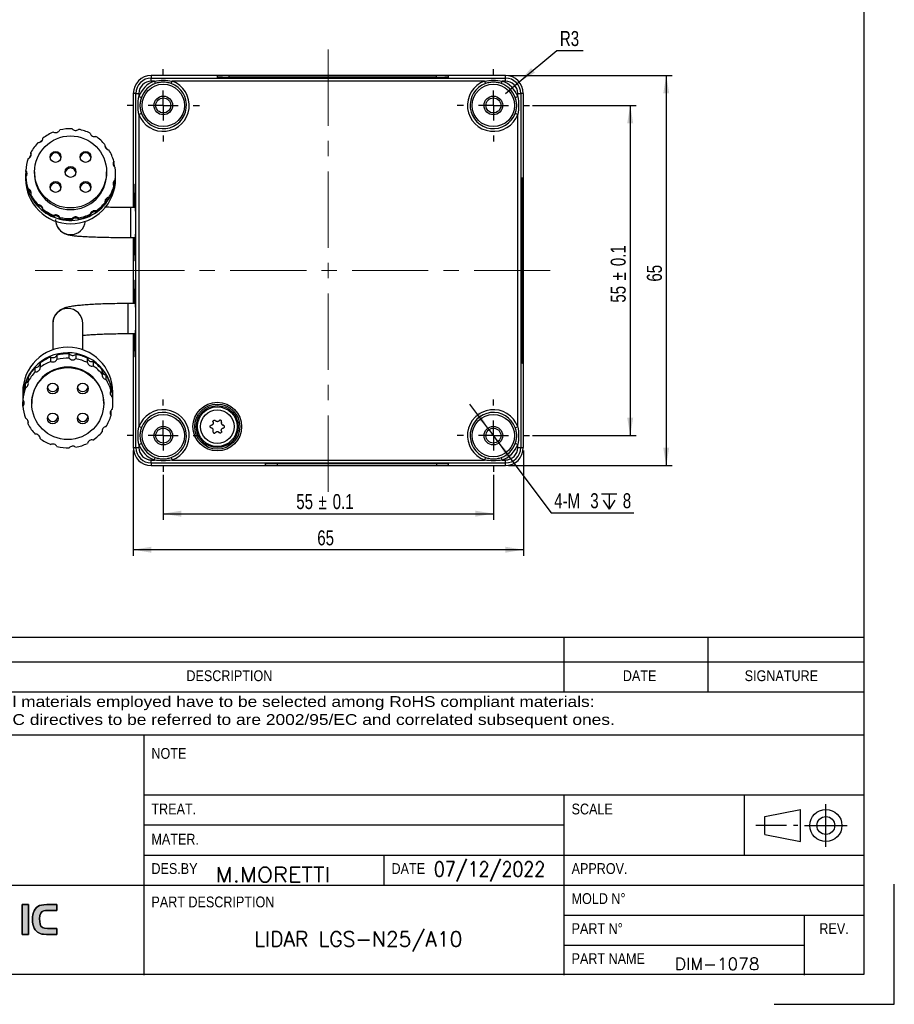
# Model space of a CAD drawing. Header units: millimetres. Extents: x 0 to 420, y -14 to 283.
# Tile 21 of 40: x 274 to 420, y -14 to 150. Entities that reach past the tile are written whole.
import ezdxf
from ezdxf.enums import TextEntityAlignment as Align

# ---------------------------------------------------------------- set-up
doc = ezdxf.new("R2010")
doc.units = ezdxf.units.MM
doc.linetypes.add('CENTERX2', pattern=[20.32, 12.7, -2.54, 2.54, -2.54])
for name, color, linetype in [('1', 7, 'Continuous'), ('256', 7, 'Continuous'), ('细实线层', 179, 'Continuous')]:
    doc.layers.add(name, color=color, linetype=linetype)
doc.styles.add('Cartiglio', font='arial.ttf', dxfattribs={"width": 0.833, "height": 1.8})
doc.styles.add('ideas_simplex', font='simplex.shx')
doc.styles.add('SLDTEXTSTYLE10', font='TXT', dxfattribs={"width": 0.75})

# ---------------------------------------------------------------- blocks, each defined once
blk = doc.blocks.new('SW_SYMBOL_HOLE_DEPTH')
at = {"layer": '细实线层', "color": 0}
for p, q in [((0, 875), (800, 875)), ((100, 555), (400, 75)), ((400, 875), (400, 75)), ((700, 555), (400, 75))]:
    blk.add_line(p, q, dxfattribs=at)

msp = doc.modelspace()

# ---------------------------------------------------------------- hatches: boundary and pattern name
for points in [[(275.46, 3.03), (274.4, 3.03), (274.4, -1.94), (275.46, -1.94)], [(277.33, 0.19), (277.3, 0.66), (277.35, 1.23), (277.49, 1.61), (277.76, 1.86), (278, 1.97), (278.27, 2.02), (278.61, 2.03), (280.18, 2.03), (280.18, 3.03), (278.49, 3.03), (278.04, 3.01), (277.65, 2.95), (277.31, 2.86), (277.03, 2.72), (276.8, 2.54), (276.59, 2.29), (276.43, 2.01), (276.3, 1.7), (276.2, 1.35), (276.15, 0.97), (276.13, 0.56), (276.15, 0.14), (276.2, -0.25), (276.29, -0.59), (276.42, -0.9), (276.58, -1.17), (276.77, -1.4), (276.95, -1.56), (277.16, -1.68), (277.38, -1.78), (277.68, -1.87), (277.97, -1.92), (278.44, -1.94), (280.18, -1.94), (280.18, -0.95), (278.65, -0.95), (278.14, -0.92), (277.77, -0.8), (277.53, -0.55), (277.4, -0.22)]]:
    msp.add_hatch(color=7).paths.add_polyline_path(points)

# ---------------------------------------------------------------- linework, layer by layer
at = {"color": 7, "linetype": 'Continuous'}
for p, q in [((414.71, -8.58), (414.71, 278.42)), ((295.91, 141.13), (295.91, 140.69)), ((354.91, 141.13), (295.91, 141.13)), ((343.41, 141.04), (308.91, 141.04)), ((308.91, 140.77), (308.91, 141.04)), ((343.41, 140.77), (343.41, 141.04)), ((354.91, 140.69), (354.91, 141.13)), ((295.91, 140.19), (295.91, 140.69)), ((295.91, 140.69), (354.91, 140.69)), ((296.43, 140.19), (295.91, 140.19)), ((296.43, 140.19), (296.58, 139.77)), ((299.24, 139.77), (299.4, 140.19)), ((351.43, 140.19), (299.4, 140.19)), ((306.91, 141.01), (306.91, 140.81)), ((308.91, 140.77), (343.41, 140.77)), ((345.41, 140.81), (345.41, 141.01)), ((351.43, 140.19), (351.58, 139.77)), ((354.24, 139.77), (354.4, 140.19)), ((354.91, 140.19), (354.4, 140.19)), ((354.91, 140.19), (354.91, 140.69)), ((292.92, 138.14), (292.92, 119.14)), ((293.36, 138.14), (292.92, 138.14)), ((293.36, 79.14), (293.36, 138.14)), ((293.36, 138.14), (293.86, 138.14)), ((293.86, 138.14), (293.86, 137.63)), ((356.97, 137.63), (356.97, 138.14)), ((356.97, 138.14), (357.47, 138.14)), ((357.47, 138.14), (357.47, 79.14)), ((357.91, 138.14), (357.47, 138.14)), ((357.91, 79.14), (357.91, 138.14)), ((293.86, 137.63), (294.28, 137.47)), ((356.54, 137.47), (356.97, 137.63)), ((294.28, 134.81), (293.86, 134.65)), ((293.86, 134.65), (293.86, 82.63)), ((356.97, 134.65), (356.54, 134.81)), ((356.97, 82.63), (356.97, 134.65)), ((277.74, 130.3), (277.43, 130.03)), ((288.2, 129.6), (288.2, 129.41)), ((275.88, 128.06), (275.55, 127.39)), ((275.86, 128.11), (275.86, 128.31)), ((275.9, 127.97), (275.86, 128.11)), ((275.9, 127.93), (275.9, 127.97)), ((288.2, 129.41), (288.2, 129.37)), ((288.6, 128.8), (288.21, 129.31)), ((289.8, 126.06), (289.65, 126.63)), ((289.67, 126.85), (289.67, 126.66)), ((274.99, 125.12), (274.99, 125.31)), ((276.47, 125.06), (276.47, 124.77)), ((288.47, 124.77), (288.47, 125.06)), ((289.85, 125.83), (289.8, 126.06)), ((289.97, 124.58), (289.97, 124.77)), ((274.97, 124.48), (274.97, 123.93)), ((274.99, 124.23), (274.99, 124.04)), ((289.9, 123.75), (289.9, 123.56)), ((289.97, 123.93), (289.97, 124.48)), ((275.42, 122.03), (275.42, 122.23)), ((289.67, 122.5), (289.67, 122.69)), ((357.64, 95.14), (357.64, 122.14)), ((357.64, 122.14), (357.71, 122.14)), ((357.71, 122.14), (357.71, 95.14)), ((275.86, 121.24), (275.86, 121.05)), ((288.2, 119.75), (288.2, 119.94)), ((288.84, 120.82), (288.84, 120.63)), ((277.06, 119.39), (277.06, 119.58)), ((277.87, 118.86), (277.87, 118.67)), ((286.68, 118.57), (286.68, 118.38)), ((293.31, 119.14), (292.47, 119.14)), ((292.47, 119.14), (292.47, 114.14)), ((279.64, 117.64), (279.64, 117.83)), ((280.67, 117.5), (280.67, 117.31)), ((282.71, 117.09), (282.71, 117.29)), ((283.79, 117.4), (283.79, 117.21)), ((285.74, 117.84), (285.74, 118.03)), ((292.47, 114.14), (293.31, 114.14)), ((292.47, 114.14), (292.47, 114.14)), ((292.92, 114.14), (292.92, 103.14)), ((293.31, 103.14), (292, 103.14)), ((292, 103.14), (292, 98.14)), ((279.5, 99.83), (279.5, 95.44)), ((284.5, 95.44), (284.5, 99.83)), ((292, 98.14), (293.31, 98.14)), ((292.92, 98.14), (292.92, 79.14)), ((357.71, 95.14), (357.64, 95.14)), ((279.17, 93.5), (279.17, 94.23)), ((280.2, 94.56), (280.2, 93.83)), ((282.24, 94.05), (282.24, 94.77)), ((283.32, 94.66), (283.32, 93.93)), ((285.27, 93.3), (285.27, 94.03)), ((286.21, 93.49), (286.21, 92.76)), ((276.59, 91.76), (276.59, 92.48)), ((277.39, 93.2), (277.39, 92.48)), ((287.73, 91.39), (287.73, 92.12)), ((275.38, 90.83), (275.38, 90.1)), ((288.37, 91.25), (288.37, 90.52)), ((274.94, 89.12), (274.94, 89.84)), ((289.2, 88.65), (289.2, 89.38)), ((274.5, 88.39), (274.5, 87.46)), ((274.52, 87.84), (274.52, 87.11)), ((274.62, 86.88), (274.65, 86.94)), ((289.43, 88.33), (289.43, 87.6)), ((289.5, 87.46), (289.5, 88.39)), ((289.5, 86.58), (289.5, 87.3)), ((274.52, 86.76), (274.62, 86.88)), ((274.52, 86.04), (274.52, 86.76)), ((276, 86.58), (276, 86.49)), ((288, 86.49), (288, 86.58)), ((289.17, 85.28), (289.2, 85.23)), ((289.2, 85.23), (289.2, 84.5)), ((275.38, 83.05), (275.38, 83.61)), ((287.73, 82.02), (287.73, 81.76)), ((294.28, 82.47), (293.86, 82.63)), ((356.54, 82.47), (356.97, 82.63)), ((292.92, 79.14), (293.36, 79.14)), ((293.36, 79.14), (293.86, 79.14)), ((293.86, 79.65), (294.28, 79.81)), ((293.86, 79.65), (293.86, 79.14)), ((356.97, 79.65), (356.54, 79.81)), ((356.97, 79.14), (356.97, 79.65)), ((356.97, 79.14), (357.47, 79.14)), ((357.47, 79.14), (357.91, 79.14)), ((295.91, 76.58), (295.91, 77.08)), ((295.91, 77.08), (296.43, 77.08)), ((296.43, 77.08), (296.58, 77.51)), ((299.24, 77.51), (299.4, 77.08)), ((299.4, 77.08), (351.43, 77.08)), ((351.58, 77.51), (351.43, 77.08)), ((354.4, 77.08), (354.24, 77.51)), ((354.4, 77.08), (354.91, 77.08)), ((354.91, 76.58), (354.91, 77.08)), ((354.91, 76.58), (295.91, 76.58)), ((295.91, 76.58), (295.91, 76.14)), ((295.91, 76.14), (354.91, 76.14)), ((314.91, 76.47), (314.91, 76.27)), ((343.41, 76.51), (316.91, 76.51)), ((316.91, 76.51), (316.91, 76.24)), ((316.91, 76.24), (343.41, 76.24)), ((343.41, 76.51), (343.41, 76.24)), ((345.41, 76.27), (345.41, 76.47)), ((354.91, 76.14), (354.91, 76.58)), ((224.71, 47.57), (414.71, 47.57)), ((364.71, 38.48), (364.71, 47.57)), ((388.71, 38.48), (388.71, 47.57)), ((224.71, 43.48), (414.71, 43.48)), ((224.71, 38.48), (414.71, 38.48)), ((224.71, 31.29), (414.71, 31.29)), ((294.71, -8.71), (294.71, 31.29)), ((294.71, 21.29), (364.71, 21.29)), ((364.71, 21.29), (414.71, 21.29)), ((364.71, 6.29), (364.71, 21.29)), ((394.71, 21.29), (394.71, 11.29)), ((408.31, 12.63), (408.31, 19.76)), ((398.15, 17.68), (404.09, 18.87)), ((404.09, 13.52), (404.09, 18.87)), ((398.15, 14.71), (398.15, 17.68)), ((294.71, 16.29), (364.71, 16.29)), ((401.73, 16.2), (396.66, 16.2)), ((403.63, 16.2), (402.9, 16.2)), ((404.75, 16.2), (411.88, 16.2)), ((398.15, 14.71), (404.09, 13.52)), ((294.71, 11.29), (414.71, 11.29)), ((334.71, 6.29), (334.71, 11.29)), ((224.71, 6.29), (414.71, 6.29)), ((364.71, -8.71), (364.71, 6.29)), ((419.71, -13.58), (419.71, 6.42)), ((274.4, -1.94), (274.4, 3.03)), ((274.4, 3.03), (275.46, 3.03)), ((275.46, 3.03), (274.4, 3.03)), ((274.4, 3.03), (274.4, -1.94)), ((275.46, 3.03), (275.46, -1.94)), ((275.46, -1.94), (275.46, 3.03)), ((276.2, 1.35), (276.3, 1.7)), ((276.3, 1.7), (276.2, 1.35)), ((276.3, 1.7), (276.43, 2.01)), ((276.43, 2.01), (276.3, 1.7)), ((276.43, 2.01), (276.59, 2.29)), ((276.59, 2.29), (276.43, 2.01)), ((276.59, 2.29), (276.8, 2.54)), ((276.8, 2.54), (276.59, 2.29)), ((276.8, 2.54), (277.03, 2.72)), ((277.03, 2.72), (276.8, 2.54)), ((277.03, 2.72), (277.31, 2.86)), ((277.31, 2.86), (277.03, 2.72)), ((277.31, 2.86), (277.65, 2.95)), ((277.65, 2.95), (277.31, 2.86)), ((277.76, 1.86), (277.49, 1.61)), ((277.49, 1.61), (277.76, 1.86)), ((277.65, 2.95), (278.04, 3.01)), ((278.04, 3.01), (277.65, 2.95)), ((278, 1.97), (277.76, 1.86)), ((277.76, 1.86), (278, 1.97)), ((278.27, 2.02), (278, 1.97)), ((278, 1.97), (278.27, 2.02)), ((278.04, 3.01), (278.49, 3.03)), ((278.49, 3.03), (278.04, 3.01)), ((278.61, 2.03), (278.27, 2.02)), ((278.27, 2.02), (278.61, 2.03)), ((278.49, 3.03), (280.18, 3.03)), ((280.18, 3.03), (278.49, 3.03)), ((280.18, 2.03), (278.61, 2.03)), ((278.61, 2.03), (280.18, 2.03)), ((280.18, 3.03), (280.18, 2.03)), ((280.18, 2.03), (280.18, 3.03)), ((276.13, 0.56), (276.15, 0.97)), ((276.15, 0.97), (276.13, 0.56)), ((276.15, 0.14), (276.13, 0.56)), ((276.13, 0.56), (276.15, 0.14)), ((276.15, 0.97), (276.2, 1.35)), ((276.2, 1.35), (276.15, 0.97)), ((276.2, -0.25), (276.15, 0.14)), ((276.15, 0.14), (276.2, -0.25)), ((277.35, 1.23), (277.3, 0.66)), ((277.3, 0.66), (277.35, 1.23)), ((277.3, 0.66), (277.33, 0.19)), ((277.33, 0.19), (277.3, 0.66)), ((277.33, 0.19), (277.4, -0.22)), ((277.4, -0.22), (277.33, 0.19)), ((277.49, 1.61), (277.35, 1.23)), ((277.35, 1.23), (277.49, 1.61)), ((364.71, 1.29), (414.71, 1.29)), ((276.29, -0.59), (276.2, -0.25)), ((276.2, -0.25), (276.29, -0.59)), ((276.42, -0.9), (276.29, -0.59)), ((276.29, -0.59), (276.42, -0.9)), ((276.58, -1.17), (276.42, -0.9)), ((276.42, -0.9), (276.58, -1.17)), ((276.77, -1.4), (276.58, -1.17)), ((276.58, -1.17), (276.77, -1.4)), ((276.95, -1.56), (276.77, -1.4)), ((276.77, -1.4), (276.95, -1.56)), ((277.16, -1.68), (276.95, -1.56)), ((276.95, -1.56), (277.16, -1.68)), ((277.4, -0.22), (277.53, -0.55)), ((277.53, -0.55), (277.4, -0.22)), ((277.53, -0.55), (277.77, -0.8)), ((277.77, -0.8), (277.53, -0.55)), ((277.77, -0.8), (278.14, -0.92)), ((278.14, -0.92), (277.77, -0.8)), ((278.14, -0.92), (278.65, -0.95)), ((278.65, -0.95), (278.14, -0.92)), ((278.65, -0.95), (280.18, -0.95)), ((280.18, -0.95), (278.65, -0.95)), ((280.18, -0.95), (280.18, -1.94)), ((280.18, -1.94), (280.18, -0.95)), ((275.46, -1.94), (274.4, -1.94)), ((274.4, -1.94), (275.46, -1.94)), ((277.38, -1.78), (277.16, -1.68)), ((277.16, -1.68), (277.38, -1.78)), ((277.68, -1.87), (277.38, -1.78)), ((277.38, -1.78), (277.68, -1.87)), ((277.97, -1.92), (277.68, -1.87)), ((277.68, -1.87), (277.97, -1.92)), ((278.44, -1.94), (277.97, -1.92)), ((277.97, -1.92), (278.44, -1.94)), ((280.18, -1.94), (278.44, -1.94)), ((278.44, -1.94), (280.18, -1.94)), ((364.71, -3.71), (404.71, -3.71)), ((14.71, -8.58), (414.71, -8.58)), ((399.71, -13.58), (419.71, -13.58))]:
    msp.add_line(p, q, dxfattribs=at)
at = {"color": 0, "linetype": 'ByBlock'}
msp.add_line((404.71, 1.29), (404.71, -8.71), dxfattribs=at)
at = {"color": 7, "linetype": 'Continuous'}
for centre, radius in [((297.91, 136.14), 3.53), ((352.91, 136.14), 3.53), ((297.91, 136.14), 1.55), ((297.91, 136.14), 1.25), ((352.91, 136.14), 1.55), ((352.91, 136.14), 1.25), ((282.47, 125.06), 6), ((279.97, 127.56), 0.9), ((284.97, 127.56), 0.9), ((282.47, 125.06), 0.9), ((279.97, 122.56), 0.9), ((284.97, 122.56), 0.9), ((282, 86.48), 5.99), ((279.5, 88.98), 0.899), ((284.5, 88.98), 0.899), ((306.91, 82.64), 4.05), ((306.91, 82.64), 3.75), ((306.91, 82.64), 3.5), ((306.91, 82.64), 3.3), ((306.91, 82.64), 2.8), ((279.5, 84), 0.899), ((284.5, 84), 0.899), ((297.91, 81.14), 3.53), ((352.91, 81.14), 3.53), ((297.91, 81.14), 1.55), ((297.91, 81.14), 1.25), ((352.91, 81.14), 1.55), ((352.91, 81.14), 1.25), ((408.31, 16.2), 2.67), ((408.31, 16.2), 1.49)]:
    msp.add_circle(centre, radius, dxfattribs=at)
for centre, radius, start, end in [((295.91, 138.14), 2.99, 90, 180), ((354.91, 138.14), 2.99, 0, 90), ((295.91, 138.14), 2.55, 90, 180), ((297.91, 136.14), 4.32, 200.1267, 69.8733), ((297.91, 136.14), 4.32, 110.1267, 159.8733), ((295.91, 138.14), 2.05, 90, 180), ((297.91, 136.14), 3.87, 200.1267, 69.8733), ((297.91, 136.14), 3.87, 110.1267, 159.8733), ((352.91, 136.14), 4.32, 110.1267, 339.8733), ((352.91, 136.14), 3.87, 110.1267, 339.8733), ((352.91, 136.14), 3.87, 20.1267, 69.8733), ((352.91, 136.14), 4.32, 20.1267, 69.8733), ((354.91, 138.14), 2.55, 0, 90), ((354.91, 138.14), 2.05, 0, 90), ((282.47, 124.76), 7.5, 112.1116, 127.8308), ((280, 132.37), 0.75, 241.8621, 334.0988), ((282.47, 124.76), 7.51, 88.1378, 103.8483), ((283.31, 132.72), 0.751, 217.8962, 310.1176), ((282.47, 124.76), 7.51, 64.1628, 79.8763), ((286.47, 131.69), 0.75, 193.8964, 286.1612), ((282.46, 124.77), 7.49, 136.1014, 151.8353), ((277.12, 130.71), 0.75, 265.8166, 358.1173), ((282.47, 124.77), 7.5, 40.1699, 55.8963), ((288.94, 129.47), 0.749, 169.8625, 262.2008), ((275.16, 128.02), 0.749, 289.7898, 22.1608), ((279.97, 127.32), 0.9, 89.9699, 172.2678), ((279.97, 127.32), 0.9, 7.7322, 90.0301), ((284.97, 127.32), 0.9, 89.9699, 172.2678), ((284.97, 127.32), 0.9, 7.7322, 90.0301), ((282.48, 124.77), 7.49, 16.1545, 31.8949), ((282.45, 124.77), 7.48, 160.114, 175.8589), ((290.29, 126.43), 0.749, 145.8169, 238.2101), ((290.29, 126.24), 0.749, 145.8107, 172.6033), ((282.47, 124.49), 7.5, 175.2314, 359.9518), ((274.47, 124.77), 0.749, 313.7995, 46.2005), ((274.47, 124.58), 0.749, 7.3995, 46.1959), ((282.47, 124.78), 6, 180.0511, 359.9489), ((282.47, 124.82), 0.9, 89.9699, 172.2678), ((282.47, 124.82), 0.9, 7.7322, 90.0301), ((282.49, 124.77), 7.48, 352.1268, 7.8732), ((282.46, 123.93), 7.5, 180.0305, 270.036), ((282.45, 124.77), 7.48, 184.1411, 199.886), ((282.45, 124.58), 7.48, 184.1411, 199.886), ((279.97, 122.32), 0.9, 89.9699, 172.2678), ((279.97, 122.32), 0.9, 7.7322, 90.0301), ((282.47, 123.93), 7.5, 269.964, 359.9695), ((284.97, 122.32), 0.9, 89.9699, 172.2678), ((284.97, 122.32), 0.9, 7.7322, 90.0301), ((290.29, 123.11), 0.749, 121.7899, 214.1831), ((290.29, 122.92), 0.749, 121.8008, 172.5967), ((282.49, 124.58), 7.48, 352.1268, 360), ((275.16, 121.52), 0.749, 337.8392, 70.2102), ((275.16, 121.33), 0.749, 7.4104, 70.1964), ((282.48, 124.77), 7.49, 328.1051, 343.8455), ((282.48, 124.58), 7.49, 328.1051, 343.8455), ((282.46, 124.78), 7.49, 208.1647, 223.8986), ((282.46, 124.58), 7.49, 208.1647, 223.8986), ((282.47, 124.78), 7.5, 304.1037, 319.8301), ((282.47, 124.59), 7.5, 304.1037, 319.8301), ((288.94, 120.08), 0.749, 97.7992, 190.1375), ((288.94, 119.88), 0.749, 97.8055, 172.5861), ((277.12, 118.83), 0.75, 1.8827, 94.1834), ((277.12, 118.64), 0.75, 1.8827, 94.1834), ((282.47, 124.78), 7.5, 232.1692, 247.8884), ((282.47, 124.59), 7.5, 232.1692, 247.8884), ((286.47, 117.85), 0.75, 73.8388, 166.1036), ((286.47, 117.66), 0.75, 73.8388, 166.1036), ((280, 117.17), 0.75, 25.9012, 118.1379), ((280, 116.98), 0.75, 25.9012, 118.1379), ((282.47, 117.12), 2.5, 185.9538, 270.0316), ((282.47, 124.79), 7.51, 256.1517, 271.8622), ((282.47, 124.6), 7.51, 256.1517, 271.8622), ((282.47, 117.12), 2.5, 269.9728, 354.0418), ((283.31, 116.82), 0.751, 49.8824, 142.1038), ((283.31, 116.63), 0.751, 49.8824, 142.1038), ((282.47, 124.79), 7.51, 280.1237, 295.8372), ((282.47, 124.6), 7.51, 280.1237, 295.8372), ((282, 99.82), 2.5, 0.1392, 179.8608), ((282, 88.37), 7.5, 0.1449, 179.8551), ((281.98, 87.46), 7.48, 89.8926, 185.2068), ((281.99, 87.27), 7.51, 112.0674, 127.7699), ((281.99, 86.54), 7.51, 112.0674, 127.7699), ((279.53, 94.89), 0.751, 241.8935, 333.9961), ((279.53, 94.16), 0.751, 241.8935, 333.9961), ((282, 87.25), 7.52, 88.1414, 103.8195), ((282, 86.53), 7.52, 88.1414, 103.8195), ((282.01, 87.45), 7.49, 0.0864, 90.1016), ((282.83, 95.24), 0.752, 217.9898, 310.0492), ((282.83, 94.51), 0.752, 217.9898, 310.0492), ((282, 87.26), 7.52, 64.2118, 79.8985), ((282, 86.53), 7.52, 64.2118, 79.8985), ((286, 94.21), 0.75, 193.9905, 286.1722), ((282.01, 87.28), 7.49, 40.2321, 55.9549), ((281.97, 87.29), 7.48, 136.0385, 151.7826), ((282, 86.56), 6, 0.1445, 179.8555), ((276.65, 93.23), 0.749, 265.765, 358.0481), ((276.65, 92.5), 0.749, 265.765, 358.0481), ((286, 93.48), 0.75, 193.9905, 286.1722), ((282.01, 86.56), 7.49, 40.2321, 55.9549), ((288.47, 91.99), 0.749, 190.2559, 262.2421), ((274.69, 90.55), 0.749, 289.7452, 337.7567), ((281.97, 86.57), 7.48, 136.0385, 151.7826), ((288.47, 91.26), 0.748, 169.8948, 262.2841), ((282.04, 87.3), 7.46, 16.1886, 31.9512), ((282.04, 86.57), 7.46, 16.1886, 31.9512), ((281.95, 87.3), 7.45, 160.0741, 175.8493), ((281.95, 86.57), 7.45, 160.0741, 175.8493), ((274.69, 89.82), 0.747, 289.6891, 22.171), ((279.5, 89.39), 0.901, 193.1732, 346.8268), ((284.5, 89.39), 0.901, 193.1732, 346.8268), ((289.82, 88.23), 0.746, 145.7658, 238.3107), ((289.82, 88.96), 0.748, 209.2227, 238.2534), ((274, 86.58), 0.746, 313.7164, 46.2836), ((282.05, 87.3), 7.45, 0.0001, 7.8898), ((282.05, 86.58), 7.45, 352.1101, 7.8899), ((281.95, 86.58), 7.45, 184.1507, 199.9259), ((289.82, 84.92), 0.746, 121.6893, 214.2342), ((297.91, 81.14), 4.32, 290.1267, 159.8733), ((352.91, 81.14), 4.32, 20.1267, 249.8733), ((274.69, 83.33), 0.747, 337.829, 70.3109), ((279.5, 84.41), 0.901, 193.1732, 346.8268), ((284.5, 84.41), 0.901, 193.1732, 346.8268), ((282.04, 86.58), 7.46, 328.0488, 343.8114), ((297.91, 81.14), 3.87, 290.1267, 159.8733), ((352.91, 81.14), 3.87, 20.1267, 249.8733), ((281.97, 86.59), 7.48, 208.2174, 223.9615), ((288.47, 81.89), 0.748, 97.7159, 190.1052), ((276.65, 80.65), 0.749, 1.9519, 94.235), ((281.99, 86.61), 7.51, 232.2301, 247.9326), ((286, 79.67), 0.75, 73.8278, 166.0095), ((282.01, 86.6), 7.49, 304.0451, 319.7679), ((279.53, 78.99), 0.751, 26.0039, 118.1065), ((282, 86.62), 7.52, 256.1805, 271.8586), ((282.83, 78.64), 0.752, 49.9508, 142.0102), ((282, 86.62), 7.52, 280.1015, 295.7882), ((295.91, 79.14), 2.99, 180, 270), ((295.91, 79.14), 2.55, 180, 270), ((297.91, 81.14), 4.32, 200.1267, 249.8733), ((295.91, 79.14), 2.05, 180, 270), ((297.91, 81.14), 3.87, 200.1267, 249.8733), ((352.91, 81.14), 3.87, 290.1267, 339.8733), ((352.91, 81.14), 4.32, 290.1267, 339.8733), ((354.91, 79.14), 2.05, 270, 0), ((354.91, 79.14), 2.55, 270, 0), ((354.91, 79.14), 2.99, 270, 0)]:
    msp.add_arc(centre, radius, start, end, dxfattribs=at)
for centre, major_axis, start_param, end_param in [((308.91, 141.01), (2, 0), 1.570796, 3.141593), ((343.41, 141.01), (2, 0), 0, 1.570796), ((308.91, 140.81), (2, 0), 3.141593, 4.712389), ((343.41, 140.81), (2, 0), 4.712389, 6.283185), ((293.21, 116.64), (0, 6.4), 0.024526, 1.169486), ((293.21, 116.64), (0, 6.4), 4.712389, 6.269173), ((293.21, 116.64), (0, 6.4), 6.269173, 6.307711), ((357.67, 122.14), (0, 2), 0.09244, 1.570796), ((357.67, 122.14), (0, 2), 5.765414, 6.375625), ((357.67, 122.14), (0, 2), 4.712389, 5.765414), ((293.21, 116.64), (0, 6.4), 3.150834, 4.712389), ((293.21, 116.64), (0, 6.4), 1.972107, 3.091602), ((293.21, 116.64), (0, 6.4), 3.091602, 3.150834), ((293.21, 100.64), (0, 6.4), 0.024526, 1.169486), ((293.21, 100.64), (0, 6.4), 4.712389, 6.269173), ((293.21, 100.64), (0, 6.4), 6.269173, 6.307711), ((293.21, 100.64), (0, 6.4), 3.150834, 4.712389), ((293.21, 100.64), (0, 6.4), 1.972107, 3.091602), ((357.67, 95.14), (0, 2), 1.570796, 3.048514), ((357.67, 95.14), (0, 2), 4.146703, 4.712389), ((293.21, 100.64), (0, 6.4), 3.091602, 3.150834), ((357.67, 95.14), (0, 2), 3.048514, 4.146703), ((316.91, 76.47), (2, 0), 1.570796, 3.141593), ((316.91, 76.27), (2, 0), 3.141593, 4.712389), ((343.41, 76.47), (2, 0), 0, 1.570796), ((343.41, 76.27), (2, 0), 4.712389, 6.283185)]:
    msp.add_ellipse(centre, major_axis=major_axis, ratio=0.017455, start_param=start_param, end_param=end_param, dxfattribs=at)
for points, knots in [([(296.43, 140.19), (296.92, 140.28), (297.41, 140.34), (298.41, 140.34), (298.91, 140.28), (299.4, 140.19)], [0, 0, 0, 0, 0.5, 0.5, 1, 1, 1, 1]), ([(299.24, 139.77), (299.03, 139.85), (298.81, 139.91), (298.37, 140), (298.14, 140.02), (297.68, 140.02), (297.46, 140), (297.02, 139.91), (296.8, 139.85), (296.58, 139.77)], [0, 0, 0, 0, 0.25, 0.25, 0.5, 0.5, 0.75, 0.75, 1, 1, 1, 1]), ([(351.43, 140.19), (351.92, 140.28), (352.41, 140.34), (353.41, 140.34), (353.91, 140.28), (354.4, 140.19)], [0, 0, 0, 0, 0.5, 0.5, 1, 1, 1, 1]), ([(354.24, 139.77), (354.03, 139.85), (353.81, 139.91), (353.37, 140), (353.14, 140.02), (352.68, 140.02), (352.46, 140), (352.02, 139.91), (351.8, 139.85), (351.58, 139.77)], [0, 0, 0, 0, 0.25, 0.25, 0.5, 0.5, 0.75, 0.75, 1, 1, 1, 1]), ([(293.86, 134.65), (293.77, 135.14), (293.72, 135.64), (293.72, 136.64), (293.77, 137.13), (293.86, 137.63)], [0, 0, 0, 0, 0.5, 0.5, 1, 1, 1, 1]), ([(294.28, 137.47), (294.21, 137.25), (294.14, 137.04), (294.05, 136.59), (294.03, 136.37), (294.03, 135.91), (294.05, 135.69), (294.14, 135.24), (294.21, 135.02), (294.28, 134.81)], [0, 0, 0, 0, 0.25, 0.25, 0.5, 0.5, 0.75, 0.75, 1, 1, 1, 1]), ([(356.54, 134.81), (356.62, 135.02), (356.69, 135.24), (356.77, 135.68), (356.8, 135.91), (356.8, 136.37), (356.77, 136.59), (356.69, 137.04), (356.62, 137.25), (356.54, 137.47)], [0, 0, 0, 0, 0.25, 0.25, 0.5, 0.5, 0.75, 0.75, 1, 1, 1, 1]), ([(356.97, 137.63), (357.06, 137.13), (357.11, 136.64), (357.11, 135.64), (357.06, 135.14), (356.97, 134.65)], [0, 0, 0, 0, 0.5, 0.5, 1, 1, 1, 1]), ([(357.67, 124.09), (357.67, 124.09), (357.66, 124.08), (357.65, 124.05), (357.63, 124.01), (357.58, 123.97), (357.52, 123.94), (357.48, 123.94), (357.45, 123.94)], [0, 0, 0, 0, 0.21487, 0.326016, 0.457015, 0.628627, 0.819342, 1, 1, 1, 1]), ([(292.47, 119.14), (292.23, 119.14), (291.54, 119.14), (290.4, 119.15), (289.18, 119.16), (288.46, 119.18), (288.14, 119.19)], [0, 0, 0, 0, 0.159578, 0.463424, 0.76723, 1, 1, 1, 1]), ([(279.97, 117.12), (279.99, 116.89), (280.02, 116.47), (280.26, 115.9), (280.58, 115.45), (280.94, 115.11), (281.29, 114.88), (281.62, 114.73), (281.92, 114.63), (282.23, 114.56), (282.65, 114.49), (283.22, 114.42), (284.03, 114.35), (284.96, 114.3), (286.04, 114.25), (287.21, 114.21), (288.48, 114.18), (289.81, 114.15), (291.15, 114.14), (292.04, 114.14), (292.47, 114.14)], [0, 0, 0, 0, 0.037602, 0.071562, 0.102233, 0.130447, 0.156745, 0.182494, 0.210715, 0.24586, 0.297953, 0.384051, 0.461532, 0.543398, 0.622223, 0.699819, 0.776829, 0.853527, 0.930057, 1, 1, 1, 1]), ([(292, 103.14), (291.75, 103.14), (291.04, 103.14), (289.86, 103.12), (288.49, 103.09), (287.19, 103.05), (285.97, 102.98), (284.85, 102.91), (283.84, 102.82), (282.95, 102.71), (282.19, 102.59), (281.62, 102.45), (281.12, 102.26), (280.69, 102.03), (280.28, 101.71), (279.9, 101.25), (279.62, 100.68), (279.51, 100.19), (279.5, 99.9), (279.5, 99.83)], [0, 0, 0, 0, 0.040835, 0.118611, 0.196496, 0.274548, 0.352906, 0.431793, 0.511617, 0.593248, 0.67901, 0.757897, 0.806309, 0.841352, 0.876632, 0.912598, 0.949938, 0.988062, 1, 1, 1, 1]), ([(284.5, 97.85), (284.58, 97.86), (284.9, 97.89), (285.61, 97.95), (286.63, 98.01), (287.78, 98.06), (289.02, 98.1), (290.31, 98.13), (291.31, 98.14), (291.87, 98.14), (292, 98.14)], [0, 0, 0, 0, 0.047888, 0.194084, 0.344639, 0.49767, 0.652129, 0.807414, 0.955229, 1, 1, 1, 1]), ([(306.22, 83.39), (306.21, 83.41), (306.19, 83.46), (306.2, 83.54), (306.24, 83.61), (306.29, 83.67), (306.36, 83.7), (306.44, 83.71), (306.52, 83.7), (306.58, 83.66), (306.61, 83.63), (306.62, 83.62)], [0, 0, 0, 0, 0.118298, 0.236967, 0.354302, 0.4694, 0.582789, 0.695741, 0.809671, 0.925559, 1, 1, 1, 1]), ([(307.61, 83.39), (307.62, 83.41), (307.64, 83.46), (307.63, 83.54), (307.59, 83.61), (307.53, 83.67), (307.46, 83.7), (307.39, 83.71), (307.31, 83.7), (307.25, 83.66), (307.22, 83.63), (307.21, 83.62)], [0, 0, 0, 0, 0.118298, 0.236967, 0.354302, 0.4694, 0.582789, 0.695741, 0.809671, 0.925559, 1, 1, 1, 1]), ([(293.86, 79.65), (293.77, 80.14), (293.72, 80.64), (293.72, 81.64), (293.77, 82.13), (293.86, 82.63)], [0, 0, 0, 0, 0.5, 0.5, 1, 1, 1, 1]), ([(294.28, 82.47), (294.21, 82.25), (294.14, 82.04), (294.05, 81.59), (294.03, 81.37), (294.03, 80.91), (294.05, 80.69), (294.14, 80.24), (294.21, 80.02), (294.28, 79.81)], [0, 0, 0, 0, 0.25, 0.25, 0.5, 0.5, 0.75, 0.75, 1, 1, 1, 1]), ([(305.92, 82.41), (305.89, 82.41), (305.84, 82.43), (305.78, 82.47), (305.73, 82.54), (305.71, 82.62), (305.72, 82.7), (305.75, 82.77), (305.8, 82.83), (305.86, 82.86), (305.9, 82.87), (305.92, 82.87)], [0, 0, 0, 0, 0.118322, 0.23699, 0.354325, 0.469422, 0.582812, 0.695764, 0.809694, 0.925582, 1, 1, 1, 1]), ([(306.22, 83.39), (306.23, 83.35), (306.25, 83.27), (306.24, 83.14), (306.19, 83.03), (306.1, 82.94), (306.01, 82.89), (305.94, 82.87), (305.92, 82.87)], [0, 0, 0, 0, 0.180963, 0.362391, 0.540383, 0.71582, 0.891893, 1, 1, 1, 1]), ([(306.22, 81.89), (306.23, 81.93), (306.25, 82.01), (306.24, 82.14), (306.19, 82.25), (306.1, 82.34), (306.01, 82.39), (305.94, 82.4), (305.92, 82.41)], [0, 0, 0, 0, 0.180963, 0.362391, 0.540383, 0.71582, 0.891893, 1, 1, 1, 1]), ([(307.21, 83.62), (307.18, 83.59), (307.13, 83.52), (307.01, 83.47), (306.89, 83.46), (306.77, 83.49), (306.67, 83.55), (306.63, 83.6), (306.62, 83.62)], [0, 0, 0, 0, 0.180918, 0.362347, 0.54034, 0.715777, 0.89185, 1, 1, 1, 1]), ([(307.61, 83.39), (307.6, 83.35), (307.57, 83.27), (307.59, 83.14), (307.64, 83.03), (307.73, 82.94), (307.82, 82.89), (307.88, 82.87), (307.91, 82.87)], [0, 0, 0, 0, 0.180963, 0.362391, 0.540383, 0.71582, 0.891893, 1, 1, 1, 1]), ([(307.61, 81.89), (307.6, 81.93), (307.57, 82.01), (307.59, 82.14), (307.64, 82.25), (307.73, 82.34), (307.82, 82.39), (307.88, 82.4), (307.91, 82.41)], [0, 0, 0, 0, 0.180963, 0.362391, 0.540383, 0.71582, 0.891893, 1, 1, 1, 1]), ([(307.91, 82.41), (307.93, 82.41), (307.99, 82.43), (308.05, 82.47), (308.1, 82.54), (308.12, 82.62), (308.11, 82.7), (308.08, 82.77), (308.03, 82.83), (307.97, 82.86), (307.93, 82.87), (307.91, 82.87)], [0, 0, 0, 0, 0.118322, 0.23699, 0.354325, 0.469422, 0.582812, 0.695764, 0.809694, 0.925582, 1, 1, 1, 1]), ([(356.54, 79.81), (356.62, 80.02), (356.69, 80.24), (356.77, 80.68), (356.8, 80.91), (356.8, 81.37), (356.77, 81.59), (356.69, 82.04), (356.62, 82.25), (356.54, 82.47)], [0, 0, 0, 0, 0.25, 0.25, 0.5, 0.5, 0.75, 0.75, 1, 1, 1, 1]), ([(356.97, 82.63), (357.06, 82.13), (357.11, 81.64), (357.11, 80.64), (357.06, 80.14), (356.97, 79.65)], [0, 0, 0, 0, 0.5, 0.5, 1, 1, 1, 1]), ([(306.22, 81.89), (306.21, 81.87), (306.19, 81.82), (306.2, 81.74), (306.24, 81.66), (306.29, 81.61), (306.36, 81.57), (306.44, 81.56), (306.52, 81.58), (306.58, 81.62), (306.61, 81.65), (306.62, 81.66)], [0, 0, 0, 0, 0.118298, 0.236967, 0.354302, 0.4694, 0.582789, 0.695741, 0.809671, 0.925559, 1, 1, 1, 1]), ([(306.62, 81.66), (306.64, 81.69), (306.7, 81.75), (306.82, 81.81), (306.94, 81.82), (307.06, 81.79), (307.15, 81.73), (307.2, 81.68), (307.21, 81.66)], [0, 0, 0, 0, 0.180918, 0.362347, 0.54034, 0.715777, 0.89185, 1, 1, 1, 1]), ([(307.61, 81.89), (307.62, 81.87), (307.64, 81.82), (307.63, 81.74), (307.59, 81.66), (307.53, 81.61), (307.46, 81.57), (307.39, 81.56), (307.31, 81.58), (307.25, 81.62), (307.22, 81.65), (307.21, 81.66)], [0, 0, 0, 0, 0.118298, 0.236967, 0.354302, 0.4694, 0.582789, 0.695741, 0.809671, 0.925559, 1, 1, 1, 1]), ([(299.4, 77.08), (298.91, 76.99), (298.41, 76.94), (297.41, 76.94), (296.92, 76.99), (296.43, 77.08)], [0, 0, 0, 0, 0.5, 0.5, 1, 1, 1, 1]), ([(296.58, 77.51), (296.8, 77.43), (297.02, 77.37), (297.46, 77.28), (297.69, 77.25), (298.14, 77.25), (298.37, 77.28), (298.81, 77.37), (299.03, 77.43), (299.24, 77.51)], [0, 0, 0, 0, 0.25, 0.25, 0.5, 0.5, 0.75, 0.75, 1, 1, 1, 1]), ([(354.4, 77.08), (353.91, 76.99), (353.41, 76.94), (352.41, 76.94), (351.92, 76.99), (351.43, 77.08)], [0, 0, 0, 0, 0.5, 0.5, 1, 1, 1, 1]), ([(351.58, 77.51), (351.8, 77.43), (352.02, 77.37), (352.46, 77.28), (352.69, 77.25), (353.14, 77.25), (353.37, 77.28), (353.81, 77.37), (354.03, 77.43), (354.24, 77.51)], [0, 0, 0, 0, 0.25, 0.25, 0.5, 0.5, 0.75, 0.75, 1, 1, 1, 1])]:
    msp.add_open_spline(points, degree=3, knots=knots, dxfattribs=at)
at = {"layer": '细实线层', "color": 7, "linetype": 'CENTERX2', "lineweight": 18}
for p, q in [((325.41, 71.8), (325.41, 145.76)), ((362.39, 108.64), (276.59, 108.64))]:
    msp.add_line(p, q, dxfattribs=at)
at = {"layer": '细实线层', "color": 7}
for p, q in [((357.21, 140.06), (363.49, 145.3)), ((363.49, 145.3), (367.86, 145.3)), ((297.91, 141.14), (297.91, 142.17)), ((352.91, 141.14), (352.91, 142.17)), ((355.41, 141.13), (382.71, 141.13)), ((381.71, 141.13), (381.71, 76.14)), ((354.91, 138.14), (357.21, 140.06)), ((297.91, 136.14), (297.91, 138.64)), ((352.91, 136.14), (352.91, 138.64)), ((292.91, 136.14), (291.88, 136.14)), ((297.91, 136.14), (295.41, 136.14)), ((297.91, 136.14), (297.91, 133.64)), ((297.91, 136.14), (300.41, 136.14)), ((302.91, 136.14), (303.95, 136.14)), ((347.91, 136.14), (346.88, 136.14)), ((352.91, 136.14), (350.41, 136.14)), ((352.91, 136.14), (352.91, 133.64)), ((352.91, 136.14), (355.41, 136.14)), ((357.91, 136.14), (358.95, 136.14)), ((359.45, 136.14), (376.71, 136.14)), ((375.71, 136.14), (375.71, 81.14)), ((297.91, 131.14), (297.91, 130.11)), ((352.91, 131.14), (352.91, 130.11)), ((297.91, 86.14), (297.91, 87.17)), ((352.91, 86.14), (352.91, 87.17)), ((351.98, 82.38), (348.99, 86.38)), ((297.91, 81.14), (297.91, 83.64)), ((351.98, 82.38), (353.84, 79.9)), ((352.91, 81.14), (352.91, 83.64)), ((292.91, 81.14), (291.88, 81.14)), ((297.91, 81.14), (295.41, 81.14)), ((297.91, 81.14), (297.91, 78.64)), ((297.91, 81.14), (300.41, 81.14)), ((302.91, 81.14), (303.95, 81.14)), ((347.91, 81.14), (346.88, 81.14)), ((352.91, 81.14), (350.41, 81.14)), ((352.91, 81.14), (352.91, 78.64)), ((352.91, 81.14), (355.41, 81.14)), ((357.91, 81.14), (358.95, 81.14)), ((359.45, 81.14), (376.71, 81.14)), ((353.84, 79.9), (362.54, 68.29)), ((292.92, 78.64), (292.92, 61.14)), ((357.91, 78.64), (357.91, 61.14)), ((297.91, 76.14), (297.91, 75.11)), ((352.91, 76.14), (352.91, 75.11)), ((355.41, 76.14), (382.71, 76.14)), ((297.91, 74.61), (297.91, 67.14)), ((352.91, 74.61), (352.91, 67.14)), ((297.91, 68.14), (352.91, 68.14)), ((362.54, 68.29), (376.32, 68.29)), ((357.91, 62.14), (292.92, 62.14))]:
    msp.add_line(p, q, dxfattribs=at)
for points in [[(357.21, 140.06), (359.83, 141.6), (359.19, 142.37)], [(381.71, 141.13), (381.21, 138.13), (382.21, 138.13)], [(375.71, 136.14), (375.21, 133.14), (376.21, 133.14)], [(351.98, 82.38), (350.59, 85.08), (349.79, 84.48)], [(375.71, 81.14), (376.21, 84.14), (375.21, 84.14)], [(353.84, 79.9), (355.24, 77.2), (356.04, 77.8)], [(381.71, 76.14), (382.21, 79.14), (381.21, 79.14)], [(297.91, 68.14), (300.91, 67.64), (300.91, 68.64)], [(352.91, 68.14), (349.91, 68.64), (349.91, 67.64)], [(292.92, 62.14), (295.92, 61.64), (295.92, 62.64)], [(357.91, 62.14), (354.91, 62.64), (354.91, 61.64)]]:
    msp.add_solid(points, dxfattribs=at)

# ---------------------------------------------------------------- block references
at = {"layer": '细实线层', "color": 7, "xscale": 0.0031933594, "yscale": 0.0031933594, "zscale": 0.0031933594}
msp.add_blockref('SW_SYMBOL_HOLE_DEPTH', (370.9, 68.64), dxfattribs=at)

# ---------------------------------------------------------------- texts
at = {"color": 7, "linetype": 'Continuous', "width": 1.2}
for s, p in [('All materials employed have to be selected among RoHS compliant materials:', (319.99, 37.75)), ('the EC directives to be referred to are 2002/95/EC and correlated subsequent ones. ', (319.99, 34.75))]:
    msp.add_text(s, height=1.8, dxfattribs=at).set_placement(p, align=Align.TOP_CENTER)
at = {"color": 0, "linetype": 'ByBlock', "char_height": 1.8, "attachment_point": 1, "style": 'Cartiglio'}
for s, insert in [('DESCRIPTION', (301.77, 42.05)), ('DATE', (374.48, 42.05)), ('SIGNATURE', (394.78, 42.05)), ('NOTE', (295.94, 29.11)), ('TREAT.', (295.94, 19.85)), ('SCALE', (365.94, 19.85)), ('MATER.', (295.94, 14.83)), ('DES.BY', (295.94, 9.93)), ('DATE', (335.94, 9.93)), ('APPROV.', (365.94, 9.93)), ('MOLD N°', (365.94, 4.93)), ('PART DESCRIPTION', (295.94, 4.37)), ('PART N°', (365.94, -0.07)), ('REV.', (407.22, -0.07)), ('PART NAME', (365.94, -5.07))]:
    msp.add_mtext(s, dxfattribs=dict(at, insert=insert))
at = {"layer": '1', "color": 7, "linetype": 'Continuous', "lineweight": 18, "attachment_point": 7, "line_spacing_factor": 1.204819, "style": 'ideas_simplex'}
for s, insert, char_height in [('{\\W1.1145;M.MORETTI}', (306.62, 6.77), 2.5), ('{\\W0.8484;07/12/2022}', (343, 6.85), 2.5), ('{\\W1.0349;DIM-1078}', (383.14, -7.85), 2)]:
    msp.add_mtext(s, dxfattribs=dict(at, insert=insert, char_height=char_height))
at = {"layer": '256', "color": 7, "linetype": 'Continuous', "lineweight": 18, "insert": (329.56, -4.8), "char_height": 2.5, "attachment_point": 8, "line_spacing_factor": 1.204819, "style": 'ideas_simplex'}
msp.add_mtext('{\\W0.9894; LIDAR LGS-N25/A10}', dxfattribs=at)
at = {"layer": '细实线层', "color": 7, "char_height": 2.5, "attachment_point": 1, "style": 'SLDTEXTSTYLE10'}
for s, insert in [('R3', (363.99, 148.53)), ('55', (320.07, 71.41)), ('%%p', (323.76, 71.37)), ('0.1', (326.14, 71.41)), ('4-M', (363.04, 71.55)), ('3', (369.05, 71.55)), ('8', (374.47, 71.55)), ('65', (323.57, 65.37))]:
    msp.add_mtext(s, dxfattribs=dict(at, insert=insert))
at = {"layer": '细实线层', "color": 7, "char_height": 2.5, "attachment_point": 1, "rotation": 90, "style": 'SLDTEXTSTYLE10'}
for s, insert in [('0.1', (372.45, 109.37)), ('%%p', (372.48, 106.99)), ('65', (378.48, 106.79)), ('55', (372.45, 103.29))]:
    msp.add_mtext(s, dxfattribs=dict(at, insert=insert))

doc.saveas('drawing.dxf')
